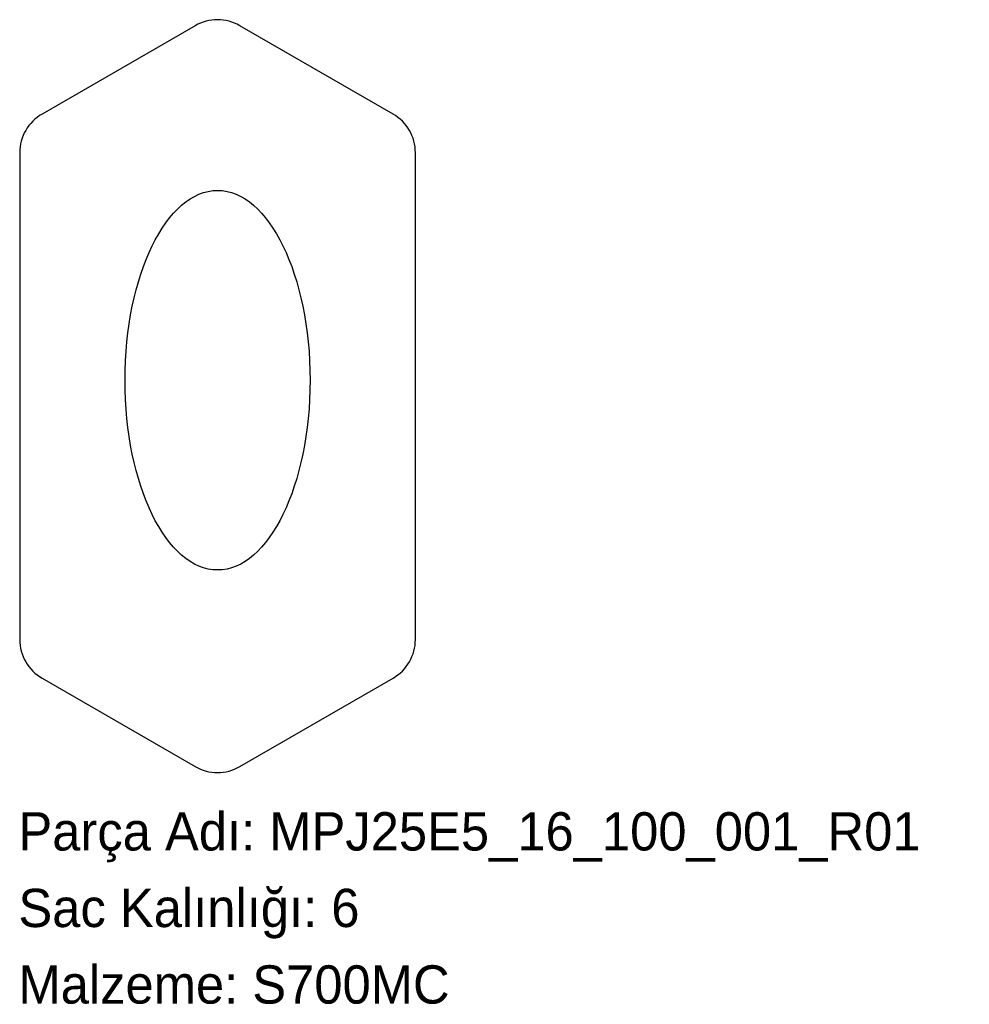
# Model space of a CAD drawing. Header units: millimetres. Extents: x 0 to 298, y -72 to 236.
import ezdxf

# ---------------------------------------------------------------- set-up
doc = ezdxf.new("R2010")
doc.units = ezdxf.units.MM
doc.linetypes.add('SLD-Katı', pattern=[0])
doc.linetypes.add('SLD-Sürekli', pattern=[0])
doc.layers.add('METIN', color=96, linetype='SLD-Katı')
doc.styles.add('SLDTEXTSTYLE0', font='ARIAL.TTF', dxfattribs={"width": 0.948, "bigfont": 'bigfont'})
doc.styles.add('SLDTEXTSTYLE1', font='ARIAL.TTF', dxfattribs={"width": 0.948})

msp = doc.modelspace()

# ---------------------------------------------------------------- linework, layer by layer
at = {"color": 7, "linetype": 'SLD-Sürekli', "lineweight": 25}
for p, q in [((55.4, 234.52), (7.4, 206.81)), ((117.4, 206.81), (69.4, 234.52)), ((0.4, 194.69), (0.4, 42.11)), ((124.4, 42.11), (124.4, 194.69)), ((7.4, 29.99), (55.4, 2.28)), ((69.4, 2.28), (117.4, 29.99))]:
    msp.add_line(p, q, dxfattribs=at)
for centre, start, end in [((62.4, 222.4), 60, 120), ((14.4, 194.69), 120, 180), ((110.4, 194.69), 0, 60), ((14.4, 42.11), 180, 240), ((110.4, 42.11), 300, 0), ((62.4, 14.4), 240, 300)]:
    msp.add_arc(centre, 14, start, end, dxfattribs=at)
msp.add_ellipse((62.4, 123.4), major_axis=(0, -59.5), ratio=0.487395, dxfattribs=at)

# ---------------------------------------------------------------- texts
at = {"layer": 'METIN', "char_height": 12, "attachment_point": 1}
for s, insert, style in [('Parça Adı: MPJ25E5_16_100_001_R01', (0, -12.03), 'SLDTEXTSTYLE0'), ('Sac Kalınlığı: 6', (0, -36.03), 'SLDTEXTSTYLE0'), ('Malzeme: S700MC', (0, -60.03), 'SLDTEXTSTYLE1')]:
    msp.add_mtext(s, dxfattribs=dict(at, insert=insert, style=style))

doc.saveas('drawing.dxf')
